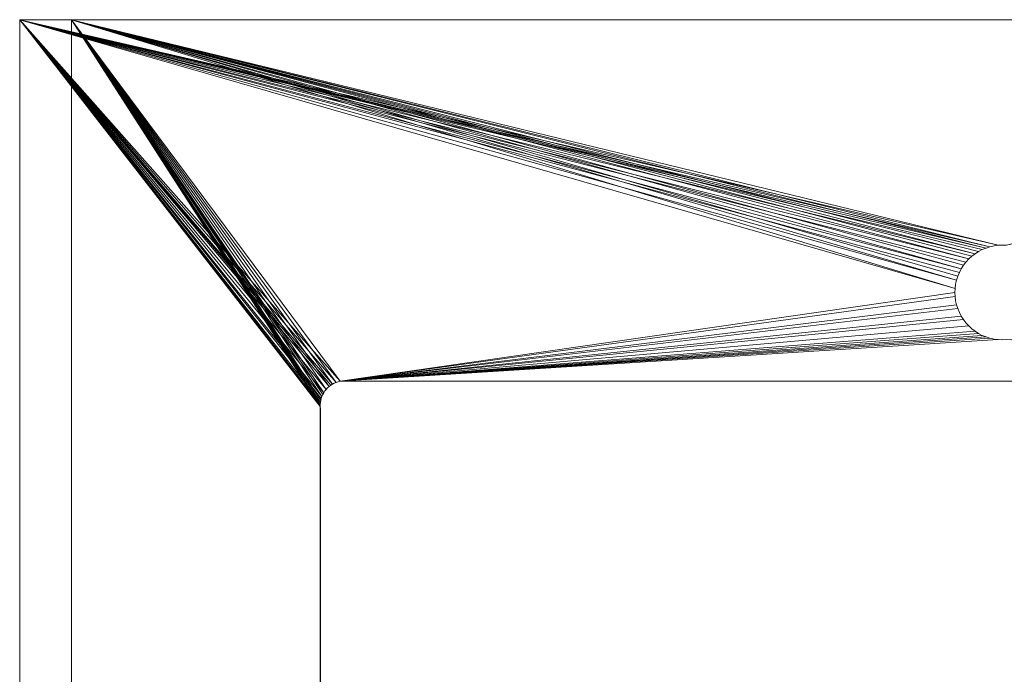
# Model space of a CAD drawing. Header units: millimetres. Extents: x -362 to 358, y -294 to 218.
# Tile 11 of 21: x -362 to -1, y -22 to 218. Entities that reach past the tile are written whole.
import ezdxf

# ---------------------------------------------------------------- set-up
doc = ezdxf.new("R2010")
doc.units = ezdxf.units.MM
doc.layers.add('LUCIDO_1', color=1, linetype='Continuous', lineweight=20, true_color=0xff0000)

# ---------------------------------------------------------------- blocks, each defined once
blk = doc.blocks.new('Group-1')
at = {"layer": 'LUCIDO_1', "color": 190, "linetype": 'Continuous', "lineweight": 15, "true_color": 0x6600ff, "transparency": 33554687}
for points in [[(-362, 218, 494.11), (-362, -294, 494.11), (-251.87, -205.3, 494.11), (-251.8, 75.45, 494.11)], [(358, 218, 494.11), (-362, 218, 494.11), (-3.51, 135.28, 494.11), (-2, 135.35, 494.11)], [(-362, 218, 494.11), (-6.49, 134.76, 494.11), (-5.01, 135.08, 494.11)], [(-362, 218, 494.11), (-19.28, 119.51, 494.11), (-19.08, 121.01, 494.11)], [(-362, 218, 494.11), (-7.93, 134.3, 494.11), (-6.49, 134.76, 494.11)], [(-5.01, 135.08, 494.11), (-3.51, 135.28, 494.11), (-362, 218, 494.11)], [(-362, 218, 494.11), (-11.95, 132.21, 494.11), (-10.67, 133.02, 494.11)], [(-362, 218, 494.11), (-244.61, 85.45, 494.11), (-19.35, 118, 494.11), (-19.28, 119.51, 494.11)], [(-251.8, 75.45, 494.11), (-251.87, 76.2, 494.11), (-362, 218, 494.11)], [(-10.67, 133.02, 494.11), (-9.33, 133.72, 494.11), (-362, 218, 494.11)], [(-9.33, 133.72, 494.11), (-7.93, 134.3, 494.11), (-362, 218, 494.11)], [(-362, 218, 494.11), (-14.27, 130.27, 494.11), (-13.15, 131.29, 494.11)], [(-362, 218, 494.11), (-18.76, 122.49, 494.11), (-18.3, 123.93, 494.11)], [(-362, 218, 494.11), (-249.73, 82.48, 494.11), (-249.22, 83.03, 494.11)], [(-13.15, 131.29, 494.11), (-11.95, 132.21, 494.11), (-362, 218, 494.11)], [(-362, 218, 494.11), (-17.02, 126.67, 494.11), (-16.21, 127.95, 494.11)], [(-18.3, 123.93, 494.11), (-17.72, 125.33, 494.11), (-362, 218, 494.11)], [(-17.72, 125.33, 494.11), (-17.02, 126.67, 494.11), (-362, 218, 494.11)], [(-249.22, 83.03, 494.11), (-248.66, 83.53, 494.11), (-362, 218, 494.11)], [(-362, 218, 494.11), (-250.61, 81.25, 494.11), (-250.2, 81.88, 494.11)], [(-362, 218, 494.11), (-251.27, 79.9, 494.11), (-250.97, 80.59, 494.11)], [(-362, 218, 494.11), (-251.82, 77.71, 494.11), (-251.7, 78.45, 494.11)], [(-251.87, 76.2, 494.11), (-251.88, 76.95, 494.11), (-362, 218, 494.11)], [(-16.21, 127.95, 494.11), (-15.29, 129.15, 494.11), (-362, 218, 494.11)], [(-15.29, 129.15, 494.11), (-14.27, 130.27, 494.11), (-362, 218, 494.11)], [(-19.08, 121.01, 494.11), (-18.76, 122.49, 494.11), (-362, 218, 494.11)], [(-362, 218, 494.11), (-247.42, 84.4, 494.11), (-246.75, 84.75, 494.11)], [(-248.66, 83.53, 494.11), (-248.06, 83.99, 494.11), (-362, 218, 494.11)], [(-250.97, 80.59, 494.11), (-250.61, 81.25, 494.11), (-362, 218, 494.11)], [(-250.2, 81.88, 494.11), (-249.73, 82.48, 494.11), (-362, 218, 494.11)], [(-251.7, 78.45, 494.11), (-251.52, 79.18, 494.11), (-362, 218, 494.11)], [(-362, 218, 494.11), (-246.06, 85.04, 494.11), (-245.34, 85.28, 494.11)], [(-248.06, 83.99, 494.11), (-247.42, 84.4, 494.11), (-362, 218, 494.11)], [(-251.52, 79.18, 494.11), (-251.27, 79.9, 494.11), (-362, 218, 494.11)], [(-246.75, 84.75, 494.11), (-246.06, 85.04, 494.11), (-362, 218, 494.11)], [(-251.88, 76.95, 494.11), (-251.82, 77.71, 494.11), (-362, 218, 494.11)], [(-245.34, 85.28, 494.11), (-244.61, 85.45, 494.11), (-362, 218, 494.11)], [(358, 218, 494.11), (339, 218, 475.11), (-343, 218, 475.11), (-362, 218, 494.11), (358, 218, 494.11)], [(-343, -275, 475.11), (-362, -294, 494.11), (-362, 218, 494.11), (-343, 218, 475.11), (-343, -275, 475.11)], [(-343, 218, 475.11), (-249.73, 82.48, 475.11), (-250.2, 81.88, 475.11)], [(-343, 218, 475.11), (-251.27, 79.9, 475.11), (-251.52, 79.18, 475.11)], [(-250.2, 81.88, 475.11), (-250.61, 81.25, 475.11), (-343, 218, 475.11)], [(-250.61, 81.25, 475.11), (-250.97, 80.59, 475.11), (-343, 218, 475.11)], [(-343, 218, 475.11), (-248.66, 83.53, 475.11), (-249.22, 83.03, 475.11)], [(-343, 218, 475.11), (-247.42, 84.4, 475.11), (-248.06, 83.99, 475.11)], [(-251.52, 79.18, 475.11), (-251.7, 78.45, 475.11), (-343, 218, 475.11)], [(-251.7, 78.45, 475.11), (-251.82, 77.71, 475.11), (-343, 218, 475.11)], [(-248.06, 83.99, 475.11), (-248.66, 83.53, 475.11), (-343, 218, 475.11)], [(-249.22, 83.03, 475.11), (-249.73, 82.48, 475.11), (-343, 218, 475.11)], [(-343, 218, 475.11), (-246.06, 85.04, 475.11), (-246.75, 84.75, 475.11)], [(-250.97, 80.59, 475.11), (-251.27, 79.9, 475.11), (-343, 218, 475.11)], [(-246.75, 84.75, 475.11), (-247.42, 84.4, 475.11), (-343, 218, 475.11)], [(-343, 218, 475.11), (-244.61, 85.45, 475.11), (-245.34, 85.28, 475.11)], [(-245.34, 85.28, 475.11), (-246.06, 85.04, 475.11), (-343, 218, 475.11)], [(-343, 218, 475.11), (-7.93, 134.3, 475.11), (-9.33, 133.72, 475.11)], [(-343, 218, 475.11), (-3.51, 135.28, 475.11), (-5.01, 135.08, 475.11)], [(-9.33, 133.72, 475.11), (-10.67, 133.02, 475.11), (-343, 218, 475.11)], [(-5.01, 135.08, 475.11), (-6.49, 134.76, 475.11), (-343, 218, 475.11)], [(-6.49, 134.76, 475.11), (-7.93, 134.3, 475.11), (-343, 218, 475.11)], [(-343, 218, 475.11), (339, 218, 475.11), (-0.49, 135.28, 475.11), (-2, 135.35, 475.11)], [(-343, 218, 475.11), (-19.28, 119.51, 475.11), (-19.35, 118, 475.11), (-244.61, 85.45, 475.11)], [(-343, 218, 475.11), (-18.76, 122.49, 475.11), (-19.08, 121.01, 475.11)], [(-343, 218, 475.11), (-17.02, 126.67, 475.11), (-17.72, 125.33, 475.11)], [(-10.67, 133.02, 475.11), (-11.95, 132.21, 475.11), (-343, 218, 475.11)], [(-2, 135.35, 475.11), (-3.51, 135.28, 475.11), (-343, 218, 475.11)], [(-19.08, 121.01, 475.11), (-19.28, 119.51, 475.11), (-343, 218, 475.11)], [(-17.72, 125.33, 475.11), (-18.3, 123.93, 475.11), (-343, 218, 475.11)], [(-343, 218, 475.11), (-14.27, 130.27, 475.11), (-15.29, 129.15, 475.11)], [(-11.95, 132.21, 475.11), (-13.15, 131.29, 475.11), (-343, 218, 475.11)], [(-18.3, 123.93, 475.11), (-18.76, 122.49, 475.11), (-343, 218, 475.11)], [(-15.29, 129.15, 475.11), (-16.21, 127.95, 475.11), (-343, 218, 475.11)], [(-16.21, 127.95, 475.11), (-17.02, 126.67, 475.11), (-343, 218, 475.11)], [(-13.15, 131.29, 475.11), (-14.27, 130.27, 475.11), (-343, 218, 475.11)], [(-343, -275, 475.11), (-343, 218, 475.11), (-251.87, 76.2, 475.11), (-251.8, -204.55, 475.11)], [(-343, 218, 475.11), (-251.88, 76.95, 475.11), (-251.87, 76.2, 475.11)], [(-251.82, 77.71, 475.11), (-251.88, 76.95, 475.11), (-343, 218, 475.11)], [(-2, 135.35, 494.11), (-0.49, 135.28, 494.11), (358, 218, 494.11)], [(-9.33, 133.72, 475.11), (-9.33, 133.72, 494.11), (-10.67, 133.02, 494.11), (-10.67, 133.02, 475.11), (-9.33, 133.72, 475.11)], [(-7.93, 134.3, 475.11), (-7.93, 134.3, 494.11), (-9.33, 133.72, 494.11), (-9.33, 133.72, 475.11), (-7.93, 134.3, 475.11)], [(-6.49, 134.76, 475.11), (-6.49, 134.76, 494.11), (-7.93, 134.3, 494.11), (-7.93, 134.3, 475.11), (-6.49, 134.76, 475.11)], [(-5.01, 135.08, 475.11), (-5.01, 135.08, 494.11), (-6.49, 134.76, 494.11), (-6.49, 134.76, 475.11), (-5.01, 135.08, 475.11)], [(-3.51, 135.28, 475.11), (-3.51, 135.28, 494.11), (-5.01, 135.08, 494.11), (-5.01, 135.08, 475.11), (-3.51, 135.28, 475.11)], [(-2, 135.35, 475.11), (-2, 135.35, 494.11), (-3.51, 135.28, 494.11), (-3.51, 135.28, 475.11), (-2, 135.35, 475.11)], [(-0.49, 135.28, 475.11), (-0.49, 135.28, 494.11), (-2, 135.35, 494.11), (-2, 135.35, 475.11), (-0.49, 135.28, 475.11)], [(-14.27, 130.27, 475.11), (-14.27, 130.27, 494.11), (-15.29, 129.15, 494.11), (-15.29, 129.15, 475.11), (-14.27, 130.27, 475.11)], [(-13.15, 131.29, 475.11), (-13.15, 131.29, 494.11), (-14.27, 130.27, 494.11), (-14.27, 130.27, 475.11), (-13.15, 131.29, 475.11)], [(-11.95, 132.21, 475.11), (-11.95, 132.21, 494.11), (-13.15, 131.29, 494.11), (-13.15, 131.29, 475.11), (-11.95, 132.21, 475.11)], [(-10.67, 133.02, 475.11), (-10.67, 133.02, 494.11), (-11.95, 132.21, 494.11), (-11.95, 132.21, 475.11), (-10.67, 133.02, 475.11)], [(-17.02, 126.67, 475.11), (-17.02, 126.67, 494.11), (-17.72, 125.33, 494.11), (-17.72, 125.33, 475.11), (-17.02, 126.67, 475.11)], [(-16.21, 127.95, 475.11), (-16.21, 127.95, 494.11), (-17.02, 126.67, 494.11), (-17.02, 126.67, 475.11), (-16.21, 127.95, 475.11)], [(-15.29, 129.15, 475.11), (-15.29, 129.15, 494.11), (-16.21, 127.95, 494.11), (-16.21, 127.95, 475.11), (-15.29, 129.15, 475.11)], [(-18.3, 123.93, 475.11), (-18.3, 123.93, 494.11), (-18.76, 122.49, 494.11), (-18.76, 122.49, 475.11), (-18.3, 123.93, 475.11)], [(-17.72, 125.33, 475.11), (-17.72, 125.33, 494.11), (-18.3, 123.93, 494.11), (-18.3, 123.93, 475.11), (-17.72, 125.33, 475.11)], [(-19.28, 119.51, 475.11), (-19.28, 119.51, 494.11), (-19.35, 118, 494.11), (-19.35, 118, 475.11), (-19.28, 119.51, 475.11)], [(-19.08, 121.01, 475.11), (-19.08, 121.01, 494.11), (-19.28, 119.51, 494.11), (-19.28, 119.51, 475.11), (-19.08, 121.01, 475.11)], [(-18.76, 122.49, 475.11), (-18.76, 122.49, 494.11), (-19.08, 121.01, 494.11), (-19.08, 121.01, 475.11), (-18.76, 122.49, 475.11)], [(-244.61, 85.45, 475.11), (-19.35, 118, 475.11), (-19.28, 116.49, 475.11)], [(-244.61, 85.45, 494.11), (-19.28, 116.49, 494.11), (-19.35, 118, 494.11)], [(-244.61, 85.45, 475.11), (-19.28, 116.49, 475.11), (-19.08, 114.99, 475.11)], [(-19.08, 114.99, 494.11), (-19.28, 116.49, 494.11), (-244.61, 85.45, 494.11)], [(-19.35, 118, 475.11), (-19.35, 118, 494.11), (-19.28, 116.49, 494.11), (-19.28, 116.49, 475.11), (-19.35, 118, 475.11)], [(-19.28, 116.49, 475.11), (-19.28, 116.49, 494.11), (-19.08, 114.99, 494.11), (-19.08, 114.99, 475.11), (-19.28, 116.49, 475.11)], [(-19.08, 114.99, 475.11), (-18.76, 113.51, 475.11), (-244.61, 85.45, 475.11)], [(-244.61, 85.45, 494.11), (-18.76, 113.51, 494.11), (-19.08, 114.99, 494.11)], [(-244.61, 85.45, 475.11), (-18.76, 113.51, 475.11), (-18.3, 112.07, 475.11)], [(-18.3, 112.07, 494.11), (-18.76, 113.51, 494.11), (-244.61, 85.45, 494.11)], [(-244.61, 85.45, 475.11), (-18.3, 112.07, 475.11), (-17.72, 110.67, 475.11)], [(-17.72, 110.67, 494.11), (-18.3, 112.07, 494.11), (-244.61, 85.45, 494.11)], [(-19.08, 114.99, 475.11), (-19.08, 114.99, 494.11), (-18.76, 113.51, 494.11), (-18.76, 113.51, 475.11), (-19.08, 114.99, 475.11)], [(-18.76, 113.51, 475.11), (-18.76, 113.51, 494.11), (-18.3, 112.07, 494.11), (-18.3, 112.07, 475.11), (-18.76, 113.51, 475.11)], [(-18.3, 112.07, 475.11), (-18.3, 112.07, 494.11), (-17.72, 110.67, 494.11), (-17.72, 110.67, 475.11), (-18.3, 112.07, 475.11)], [(-17.72, 110.67, 475.11), (-17.02, 109.33, 475.11), (-244.61, 85.45, 475.11)], [(-244.61, 85.45, 494.11), (-17.02, 109.33, 494.11), (-17.72, 110.67, 494.11)], [(-17.02, 109.33, 475.11), (-16.21, 108.05, 475.11), (-244.61, 85.45, 475.11)], [(-244.61, 85.45, 494.11), (-16.21, 108.05, 494.11), (-17.02, 109.33, 494.11)], [(-17.72, 110.67, 475.11), (-17.72, 110.67, 494.11), (-17.02, 109.33, 494.11), (-17.02, 109.33, 475.11), (-17.72, 110.67, 475.11)], [(-17.02, 109.33, 475.11), (-17.02, 109.33, 494.11), (-16.21, 108.05, 494.11), (-16.21, 108.05, 475.11), (-17.02, 109.33, 475.11)], [(-244.61, 85.45, 475.11), (-16.21, 108.05, 475.11), (-15.29, 106.85, 475.11)], [(-15.29, 106.85, 494.11), (-16.21, 108.05, 494.11), (-244.61, 85.45, 494.11)], [(-15.29, 106.85, 475.11), (-14.27, 105.73, 475.11), (-244.61, 85.45, 475.11)], [(-244.61, 85.45, 494.11), (-14.27, 105.73, 494.11), (-15.29, 106.85, 494.11)], [(-244.61, 85.45, 475.11), (-14.27, 105.73, 475.11), (-13.15, 104.71, 475.11)], [(-13.15, 104.71, 494.11), (-14.27, 105.73, 494.11), (-244.61, 85.45, 494.11)], [(-13.15, 104.71, 475.11), (-11.95, 103.79, 475.11), (-244.61, 85.45, 475.11)], [(-244.61, 85.45, 494.11), (-11.95, 103.79, 494.11), (-13.15, 104.71, 494.11)], [(-16.21, 108.05, 475.11), (-16.21, 108.05, 494.11), (-15.29, 106.85, 494.11), (-15.29, 106.85, 475.11), (-16.21, 108.05, 475.11)], [(-15.29, 106.85, 475.11), (-15.29, 106.85, 494.11), (-14.27, 105.73, 494.11), (-14.27, 105.73, 475.11), (-15.29, 106.85, 475.11)], [(-14.27, 105.73, 475.11), (-14.27, 105.73, 494.11), (-13.15, 104.71, 494.11), (-13.15, 104.71, 475.11), (-14.27, 105.73, 475.11)], [(-13.15, 104.71, 475.11), (-13.15, 104.71, 494.11), (-11.95, 103.79, 494.11), (-11.95, 103.79, 475.11), (-13.15, 104.71, 475.11)], [(-244.61, 85.45, 475.11), (-11.95, 103.79, 475.11), (-10.67, 102.98, 475.11)], [(-10.67, 102.98, 494.11), (-11.95, 103.79, 494.11), (-244.61, 85.45, 494.11)], [(-10.67, 102.98, 475.11), (-9.33, 102.28, 475.11), (-244.61, 85.45, 475.11)], [(-9.33, 102.28, 494.11), (-10.67, 102.98, 494.11), (-244.61, 85.45, 494.11)], [(-244.61, 85.45, 475.11), (-9.33, 102.28, 475.11), (-7.93, 101.7, 475.11)], [(-244.61, 85.45, 494.11), (-7.93, 101.7, 494.11), (-9.33, 102.28, 494.11)], [(-7.93, 101.7, 475.11), (-6.49, 101.24, 475.11), (-244.61, 85.45, 475.11)], [(-6.49, 101.24, 494.11), (-7.93, 101.7, 494.11), (-244.61, 85.45, 494.11)], [(-244.61, 85.45, 475.11), (-6.49, 101.24, 475.11), (-5.01, 100.92, 475.11)], [(-5.01, 100.92, 494.11), (-6.49, 101.24, 494.11), (-244.61, 85.45, 494.11)], [(-11.95, 103.79, 475.11), (-11.95, 103.79, 494.11), (-10.67, 102.98, 494.11), (-10.67, 102.98, 475.11), (-11.95, 103.79, 475.11)], [(-10.67, 102.98, 475.11), (-10.67, 102.98, 494.11), (-9.33, 102.28, 494.11), (-9.33, 102.28, 475.11), (-10.67, 102.98, 475.11)], [(-9.33, 102.28, 475.11), (-9.33, 102.28, 494.11), (-7.93, 101.7, 494.11), (-7.93, 101.7, 475.11), (-9.33, 102.28, 475.11)], [(-7.93, 101.7, 475.11), (-7.93, 101.7, 494.11), (-6.49, 101.24, 494.11), (-6.49, 101.24, 475.11), (-7.93, 101.7, 475.11)], [(-6.49, 101.24, 475.11), (-6.49, 101.24, 494.11), (-5.01, 100.92, 494.11), (-5.01, 100.92, 475.11), (-6.49, 101.24, 475.11)], [(-5.01, 100.92, 475.11), (-3.51, 100.72, 475.11), (-244.61, 85.45, 475.11)], [(-244.61, 85.45, 494.11), (-3.51, 100.72, 494.11), (-5.01, 100.92, 494.11)], [(241.01, 85.45, 475.11), (-244.61, 85.45, 475.11), (-3.51, 100.72, 475.11), (-2, 100.65, 475.11)], [(-244.61, 85.45, 494.11), (241.01, 85.45, 494.11), (-0.49, 100.72, 494.11), (-2, 100.65, 494.11)], [(-2, 100.65, 494.11), (-3.51, 100.72, 494.11), (-244.61, 85.45, 494.11)], [(-5.01, 100.92, 475.11), (-5.01, 100.92, 494.11), (-3.51, 100.72, 494.11), (-3.51, 100.72, 475.11), (-5.01, 100.92, 475.11)], [(-3.51, 100.72, 475.11), (-3.51, 100.72, 494.11), (-2, 100.65, 494.11), (-2, 100.65, 475.11), (-3.51, 100.72, 475.11)], [(-2, 100.65, 475.11), (-2, 100.65, 494.11), (-0.49, 100.72, 494.11), (-0.49, 100.72, 475.11), (-2, 100.65, 475.11)], [(-2, 100.65, 475.11), (-0.49, 100.72, 475.11), (241.01, 85.45, 475.11)], [(-249.22, 83.03, 475.11), (-249.22, 83.03, 494.11), (-249.73, 82.48, 494.11), (-249.73, 82.48, 475.11), (-249.22, 83.03, 475.11)], [(-248.66, 83.53, 475.11), (-248.66, 83.53, 494.11), (-249.22, 83.03, 494.11), (-249.22, 83.03, 475.11), (-248.66, 83.53, 475.11)], [(-248.06, 83.99, 475.11), (-248.06, 83.99, 494.11), (-248.66, 83.53, 494.11), (-248.66, 83.53, 475.11), (-248.06, 83.99, 475.11)], [(-247.42, 84.4, 475.11), (-247.42, 84.4, 494.11), (-248.06, 83.99, 494.11), (-248.06, 83.99, 475.11), (-247.42, 84.4, 475.11)], [(-246.75, 84.75, 475.11), (-246.75, 84.75, 494.11), (-247.42, 84.4, 494.11), (-247.42, 84.4, 475.11), (-246.75, 84.75, 475.11)], [(-246.06, 85.04, 475.11), (-246.06, 85.04, 494.11), (-246.75, 84.75, 494.11), (-246.75, 84.75, 475.11), (-246.06, 85.04, 475.11)], [(-245.34, 85.28, 475.11), (-245.34, 85.28, 494.11), (-246.06, 85.04, 494.11), (-246.06, 85.04, 475.11), (-245.34, 85.28, 475.11)], [(-244.61, 85.45, 475.11), (-244.61, 85.45, 494.11), (-245.34, 85.28, 494.11), (-245.34, 85.28, 475.11), (-244.61, 85.45, 475.11)], [(-244.61, 85.45, 494.11), (-244.61, 85.45, 475.11), (241.01, 85.45, 475.11), (241.01, 85.45, 494.11), (-244.61, 85.45, 494.11)], [(-251.27, 79.9, 475.11), (-251.27, 79.9, 494.11), (-251.52, 79.18, 494.11), (-251.52, 79.18, 475.11), (-251.27, 79.9, 475.11)], [(-250.97, 80.59, 475.11), (-250.97, 80.59, 494.11), (-251.27, 79.9, 494.11), (-251.27, 79.9, 475.11), (-250.97, 80.59, 475.11)], [(-250.61, 81.25, 475.11), (-250.61, 81.25, 494.11), (-250.97, 80.59, 494.11), (-250.97, 80.59, 475.11), (-250.61, 81.25, 475.11)], [(-250.2, 81.88, 475.11), (-250.2, 81.88, 494.11), (-250.61, 81.25, 494.11), (-250.61, 81.25, 475.11), (-250.2, 81.88, 475.11)], [(-249.73, 82.48, 475.11), (-249.73, 82.48, 494.11), (-250.2, 81.88, 494.11), (-250.2, 81.88, 475.11), (-249.73, 82.48, 475.11)], [(-251.82, 77.71, 475.11), (-251.82, 77.71, 494.11), (-251.88, 76.95, 494.11), (-251.88, 76.95, 475.11), (-251.82, 77.71, 475.11)], [(-251.88, 76.95, 475.11), (-251.88, 76.95, 494.11), (-251.87, 76.2, 494.11), (-251.87, 76.2, 475.11), (-251.88, 76.95, 475.11)], [(-251.87, 76.2, 475.11), (-251.8, 75.45, 475.11), (-251.8, -204.55, 475.11)], [(-251.87, 76.2, 475.11), (-251.87, 76.2, 494.11), (-251.8, 75.45, 494.11), (-251.8, 75.45, 475.11), (-251.87, 76.2, 475.11)], [(-251.7, 78.45, 475.11), (-251.7, 78.45, 494.11), (-251.82, 77.71, 494.11), (-251.82, 77.71, 475.11), (-251.7, 78.45, 475.11)], [(-251.52, 79.18, 475.11), (-251.52, 79.18, 494.11), (-251.7, 78.45, 494.11), (-251.7, 78.45, 475.11), (-251.52, 79.18, 475.11)], [(-251.87, -205.3, 494.11), (-251.8, -204.55, 494.11), (-251.8, 75.45, 494.11)], [(-251.8, -204.55, 494.11), (-251.8, -204.55, 475.11), (-251.8, 75.45, 475.11), (-251.8, 75.45, 494.11), (-251.8, -204.55, 494.11)]]:
    blk.add_polyline3d(points, dxfattribs=at)

msp = doc.modelspace()

# ---------------------------------------------------------------- block references
at = {"layer": 'LUCIDO_1', "color": 190, "true_color": 0x6600ff, "transparency": 33554687}
msp.add_blockref('Group-1', (0, 0), dxfattribs=at)

doc.saveas('drawing.dxf')
